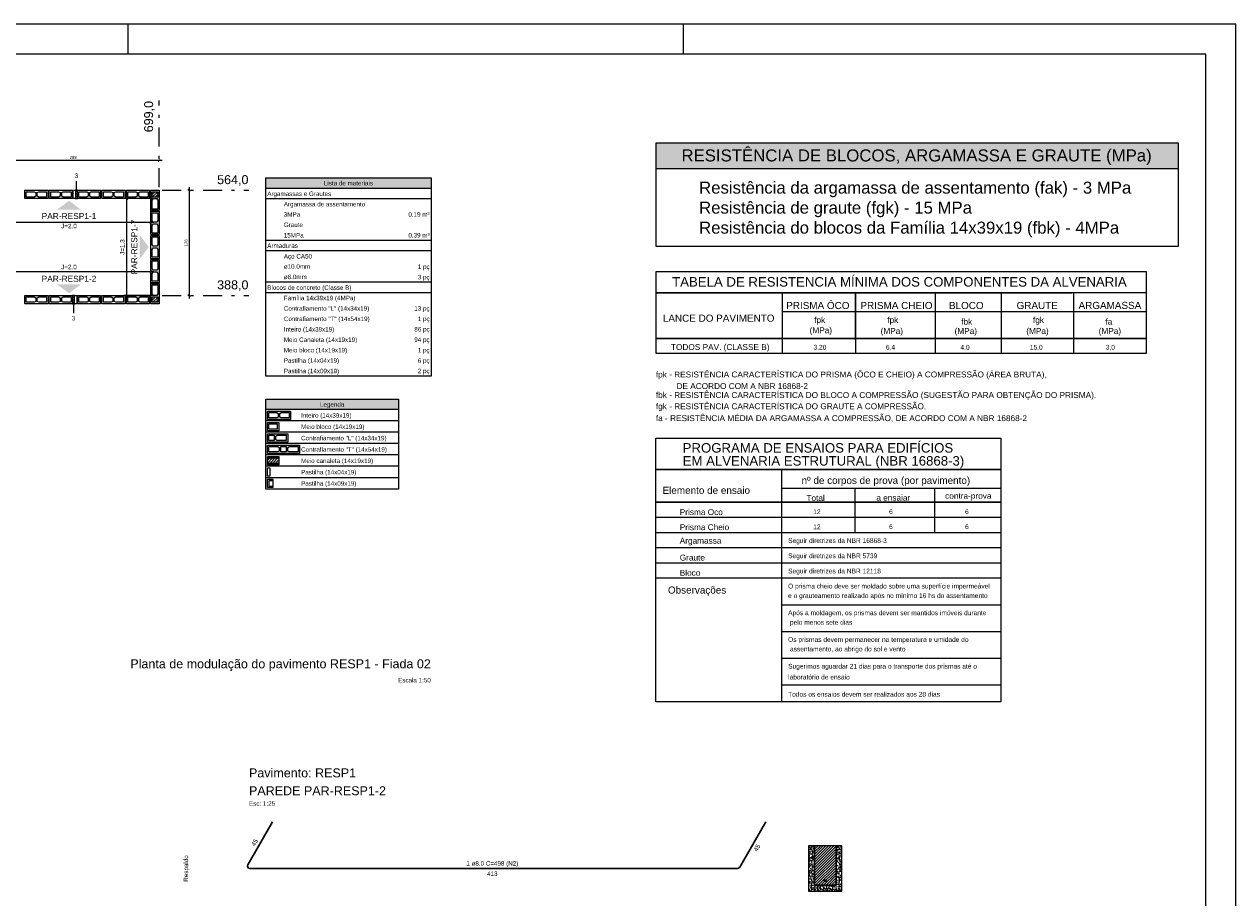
# Model space of a CAD drawing. Header units: millimetres. Extents: x 337 to 624, y -381 to -65.
# Tile 71 of 138: x 485 to 526, y -223 to -194. Entities that reach past the tile are written whole.
import ezdxf

# ---------------------------------------------------------------- set-up
doc = ezdxf.new("R2010")
doc.units = ezdxf.units.MM
doc.header["$MEASUREMENT"] = 0
doc.linetypes.add('DASHDOT2', pattern=[1.27, 0.635, -0.3175, 0, -0.3175])
for name, color, linetype, lineweight in [('Armadura', 7, 'Continuous', 30), ('Armaduras em corte', 14, 'Continuous', 0), ('Cotas', 7, 'Continuous', 5), ('Descrição da armadura', 7, 'Continuous', 5), ('DI-Hachuras Tabelas', 251, 'Continuous', 0), ('DI-Tabelas', 7, 'Continuous', 25), ('Nível 1', 142, 'Continuous', 0), ('PA-Ajustes', 8, 'Continuous', 5), ('PA-Eixos', 9, 'DASHDOT2', 13), ('PA-Graute', 8, 'Continuous', 0), ('PA-Títulos', 7, 'Continuous', 0), ('PE-Contrafiamento L', 1, 'Continuous', 13), ('PE-Contrafiamento T', 1, 'Continuous', 5), ('PE-Inteiro', 7, 'Continuous', 5), ('PE-Meio', 1, 'Continuous', 5), ('PE-Meio canaleta', 5, 'Continuous', 5), ('PE-Paredes', 1, 'Continuous', 5), ('PE-Pastilha', 3, 'Continuous', 5), ('PE-Textos paredes', 7, 'Continuous', 5), ('PRANCHA 01', 7, 'Continuous', 20), ('Texto da cota', 7, 'Continuous', 0), ('Textos', 7, 'Continuous', 5), ('Textos armaduras', 7, 'Continuous', 5)]:
    doc.layers.add(name, color=color, linetype=linetype, lineweight=lineweight)
doc.layers.add('PDF_Geometry', color=7, linetype='Continuous')
doc.layers.add('PDF_Text', color=7, linetype='Continuous')
doc.styles.add('Arial', font='arial.ttf')
doc.styles.add('PDF Arial', font='arial.ttf')
pattern_1 = [(45, (445.293265, -355.658), (-0.044194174, 0.044194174), [])]

msp = doc.modelspace()

# ---------------------------------------------------------------- hatches: boundary and pattern name
at = {"layer": 'Armaduras em corte', "linetype": 'Continuous'}
msp.add_hatch(color=14, dxfattribs=at).paths.add_polyline_path([(512.0364, -222.2023), (512.0363, -222.1995), (512.0359, -222.1968), (512.0353, -222.1941), (512.0345, -222.1914), (512.0334, -222.1888), (512.0321, -222.1863), (512.0306, -222.184), (512.0289, -222.1818), (512.027, -222.1797), (512.025, -222.1778), (512.0227, -222.1761), (512.0204, -222.1746), (512.0179, -222.1733), (512.0153, -222.1723), (512.0127, -222.1714), (512.0099, -222.1708), (512.0072, -222.1705), (512.0044, -222.1703), (512.0016, -222.1705), (511.9988, -222.1708), (511.9961, -222.1714), (511.9934, -222.1723), (511.9909, -222.1733), (511.9884, -222.1746), (511.986, -222.1761), (511.9838, -222.1778), (511.9818, -222.1797), (511.9799, -222.1818), (511.9782, -222.184), (511.9767, -222.1863), (511.9754, -222.1888), (511.9743, -222.1914), (511.9735, -222.1941), (511.9729, -222.1968), (511.9725, -222.1995), (511.9724, -222.2023), (511.9725, -222.2051), (511.9729, -222.2079), (511.9735, -222.2106), (511.9743, -222.2133), (511.9754, -222.2159), (511.9767, -222.2183), (511.9782, -222.2207), (511.9799, -222.2229), (511.9818, -222.225), (511.9838, -222.2268), (511.986, -222.2285), (511.9884, -222.23), (511.9909, -222.2313), (511.9934, -222.2324), (511.9961, -222.2332), (511.9988, -222.2338), (512.0016, -222.2342), (512.0044, -222.2343), (512.0072, -222.2342), (512.0099, -222.2338), (512.0127, -222.2332), (512.0153, -222.2324), (512.0179, -222.2313), (512.0204, -222.23), (512.0227, -222.2285), (512.025, -222.2268), (512.027, -222.225), (512.0289, -222.2229), (512.0306, -222.2207), (512.0321, -222.2183), (512.0334, -222.2159), (512.0345, -222.2133), (512.0353, -222.2106), (512.0359, -222.2079), (512.0363, -222.2051)])
at = {"layer": 'DI-Hachuras Tabelas', "linetype": 'Continuous'}
for points in [[(506.3424, -197.4997), (523.8247, -197.4997), (523.8247, -198.3676), (506.3424, -198.3676)], [(493.2656, -198.6794), (498.8029, -198.6794), (498.8029, -199.0284), (493.2656, -199.0284)], [(493.2693, -206.0829), (497.7105, -206.0829), (497.7105, -206.4319), (493.2693, -206.4319)]]:
    msp.add_hatch(color=253, dxfattribs=at).paths.add_polyline_path(points)
at = {"layer": 'PA-Ajustes', "linetype": 'Continuous'}
h = msp.add_hatch(dxfattribs=at)
h.set_pattern_fill('ANSI31', color=8, scale=0.5, style=0)
h.set_pattern_definition(pattern_1)
h.paths.add_polyline_path([(486.896, -199.0903), (486.896, -199.3703), (486.956, -199.3703), (486.956, -199.0903)])
h = msp.add_hatch(dxfattribs=at)
h.set_pattern_fill('ANSI31', color=8, scale=0.5, style=0)
h.set_pattern_definition(pattern_1)
h.paths.add_polyline_path([(486.856, -202.8903), (486.856, -202.6103), (486.796, -202.6103), (486.796, -202.8903)])
at = {"layer": 'PA-Graute', "linetype": 'Continuous'}
h = msp.add_hatch(dxfattribs=at)
h.set_pattern_fill('ANSI31', color=8, scale=0.5, style=0)
h.set_pattern_definition(pattern_1)
h.paths.add_polyline_path([(489.646, -199.1403), (489.646, -199.3203), (489.466, -199.3203), (489.466, -199.1403)])
h = msp.add_hatch(dxfattribs=at)
h.set_pattern_fill('ANSI31', color=8, scale=0.5, style=0)
h.set_pattern_definition(pattern_1)
h.paths.add_polyline_path([(489.466, -202.8403), (489.466, -202.6603), (489.646, -202.6603), (489.646, -202.8403)])
h = msp.add_hatch(dxfattribs=at)
h.set_pattern_fill('ANSI31', color=8, scale=0.5, style=0)
h.set_pattern_definition([(45, (439.75602, -355.658), (-0.044194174, 0.044194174), [])])
h.paths.add_polyline_path([(493.3193, -208.0519), (493.6993, -208.0519), (493.6993, -208.2319), (493.3193, -208.2319)])
h = msp.add_hatch(dxfattribs=at)
h.set_pattern_fill('ANSI31', color=8, scale=0.5, style=0)
h.set_pattern_definition([(45, (520.75898, -397.29949), (-0.044194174, 0.044194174), [])])
h.paths.add_polyline_path([(511.6444, -222.3543), (512.3644, -222.3543), (512.3644, -221.0343), (511.6444, -221.0343)])
at = {"layer": 'PE-Meio canaleta', "linetype": 'Continuous'}
h = msp.add_hatch(dxfattribs=at)
h.set_pattern_fill('AR-CONC', color=5, scale=0.02, style=0)
h.set_pattern_definition([(50, (520.75898, -397.29949), (0.14345204, -0.01255043), [0.015, -0.165]), (355, (520.75898, -397.29949), (-0.02775027, 0.15043843), [0.012, -0.132]), (100.4514, (520.77094, -397.30054), (0.11570188, 0.13788791), [0.01274804, -0.14022842]), (46.1842, (520.75898, -397.25949), (0.21344821, -0.0331038), [0.0225, -0.2475]), (96.6356, (520.77677, -397.26225), (0.18693254, 0.19482357), [0.01912206, -0.2103426]), (351.1842, (520.75898, -397.2595), (0.1869324, 0.19482372), [0.018, -0.198]), (21, (520.77898, -397.26949), (0.11938141, -0.08052378), [0.015, -0.165]), (326, (520.77898, -397.26949), (0.04866307, 0.14503001), [0.012, -0.132]), (71.4514, (520.78893, -397.2762), (0.16804453, 0.0645061), [0.01274804, -0.14022842]), (37.5, (520.75898, -397.29949), (0.002431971, 0.066578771), [0, -0.1304, 0, -0.134, 0, -0.1325]), (7.5, (520.75898, -397.29949), (0.052613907, 0.078882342), [0, -0.0764, 0, -0.1274, 0, -0.0505]), (327.5, (520.71438, -397.29949), (0.106764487, -0.004510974), [0, -0.05, 0, -0.156, 0, -0.207]), (317.5, (520.69438, -397.29949), (0.116637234, 0.020020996), [0, -0.065, 0, -0.1036, 0, -0.147])])
h.paths.add_polyline_path([(511.4444, -222.5543), (512.5644, -222.5543), (512.5644, -221.0343), (512.3644, -221.0343), (512.3644, -222.3543), (511.6444, -222.3543), (511.6444, -221.0343), (511.4444, -221.0343)])
at = {"layer": 'PE-Textos paredes', "linetype": 'Continuous'}
for points in [[(486.676, -199.4403), (486.276, -199.7403), (487.076, -199.7403)], [(489.346, -200.9903), (489.046, -201.3903), (489.046, -200.5903)], [(486.676, -202.5403), (486.276, -202.2403), (487.076, -202.2403)]]:
    msp.add_hatch(color=7, dxfattribs=at).paths.add_polyline_path(points)

# ---------------------------------------------------------------- linework, layer by layer
at = {"layer": 'Armadura'}
for p, q in [((493.494, -220.2355), (492.6633, -221.6743)), ((509.1375, -221.7543), (510.0144, -220.2355)), ((492.7325, -221.7943), (509.0682, -221.7943))]:
    msp.add_line(p, q, dxfattribs=at)
for centre, start, end in [((492.7325, -221.7143), 150, 270), ((509.0682, -221.7143), 270, 330)]:
    msp.add_arc(centre, 0.08, start, end, dxfattribs=at)
at = {"layer": 'Armaduras em corte'}
msp.add_circle((512.0044, -222.2023), 0.032, dxfattribs=at)
at = {"layer": 'Cotas'}
for p, q in [((489.796, -198.0903), (483.836, -198.0903)), ((489.7314, -198.0549), (489.6607, -198.1256)), ((490.6607, -199.0549), (490.7314, -199.1256)), ((490.696, -198.9903), (490.696, -202.7103)), ((489.456, -199.3703), (488.516, -199.3703)), ((488.6514, -199.4056), (488.5807, -199.3349)), ((488.616, -202.7103), (488.616, -199.2703)), ((489.416, -199.3303), (489.416, -200.2703)), ((489.516, -200.1703), (483.836, -200.1703)), ((489.4514, -200.1349), (489.3807, -200.2056)), ((483.836, -201.8103), (489.516, -201.8103)), ((489.3807, -201.8456), (489.4514, -201.7749)), ((489.416, -202.6503), (489.416, -201.7103)), ((489.456, -202.6103), (488.516, -202.6103)), ((488.6514, -202.6456), (488.5807, -202.5749)), ((490.6607, -202.5749), (490.7314, -202.6456))]:
    msp.add_line(p, q, dxfattribs=at)
for points in [[(486.926, -199.0803), (486.926, -198.7803)], [(486.826, -202.9003), (486.826, -203.2003)]]:
    msp.add_lwpolyline(points, dxfattribs=at)
at = {"layer": 'DI-Hachuras Tabelas'}
for points in [[(506.3424, -197.4997), (523.8247, -197.4997), (523.8247, -198.3676), (506.3424, -198.3676), (506.3424, -197.4997)], [(493.2656, -198.6794), (498.8029, -198.6794), (498.8029, -199.0284), (493.2656, -199.0284), (493.2656, -198.6794)], [(493.2693, -206.0829), (497.7105, -206.0829), (497.7105, -206.4319), (493.2693, -206.4319), (493.2693, -206.0829)]]:
    msp.add_lwpolyline(points, dxfattribs=at)
at = {"layer": 'DI-Tabelas'}
for p, q in [((506.3424, -198.3676), (506.3424, -197.4997)), ((506.3424, -197.4997), (523.8247, -197.4997)), ((506.3424, -198.3676), (506.3424, -197.4997)), ((523.8247, -197.4997), (523.8247, -198.3676)), ((523.8247, -197.4997), (523.8247, -198.3676)), ((523.8247, -198.3676), (506.3424, -198.3676)), ((506.3424, -199.2355), (506.3424, -198.3676)), ((523.8247, -198.3676), (523.8247, -200.9713)), ((493.2656, -199.0284), (493.2656, -198.6794)), ((493.2656, -198.6794), (498.8029, -198.6794)), ((498.8029, -198.6794), (498.8029, -199.0284)), ((498.8029, -199.0284), (493.2656, -199.0284)), ((493.2656, -199.3774), (493.2656, -199.0284)), ((498.8029, -199.0284), (498.8029, -199.3774)), ((498.8029, -199.3774), (493.2656, -199.3774)), ((493.2656, -199.7264), (493.2656, -199.3774)), ((498.8029, -199.3774), (498.8029, -199.7264)), ((506.3424, -200.1034), (506.3424, -199.2355)), ((493.2656, -200.0754), (493.2656, -199.7264)), ((498.8029, -199.7264), (498.8029, -200.0754)), ((493.2656, -200.4244), (493.2656, -200.0754)), ((493.2656, -200.7734), (493.2656, -200.4244)), ((498.8029, -200.0754), (498.8029, -200.4244)), ((498.8029, -200.4244), (498.8029, -200.7734)), ((506.3424, -200.9713), (506.3424, -200.1034)), ((506.3424, -200.9713), (506.3424, -200.1034)), ((493.8206, -200.7734), (493.2656, -200.7734)), ((493.2656, -201.1224), (493.2656, -200.7734)), ((497.1326, -200.7734), (493.8206, -200.7734)), ((498.8029, -200.7734), (497.1326, -200.7734)), ((498.8029, -200.7734), (498.8029, -201.1224)), ((498.8029, -201.1224), (493.2656, -201.1224)), ((493.2656, -201.4714), (493.2656, -201.1224)), ((498.8029, -201.1224), (498.8029, -201.4714)), ((507.7534, -200.9713), (506.3424, -200.9713)), ((519.4498, -200.9713), (507.7534, -200.9713)), ((523.8247, -200.9713), (519.4498, -200.9713)), ((493.2656, -201.8204), (493.2656, -201.4714)), ((498.8029, -201.4714), (498.8029, -201.8204)), ((493.2656, -202.1694), (493.2656, -201.8204)), ((498.8029, -201.8204), (498.8029, -202.1694)), ((493.8206, -202.1694), (493.2656, -202.1694)), ((493.2656, -202.5184), (493.2656, -202.1694)), ((497.1326, -202.1694), (493.8206, -202.1694)), ((498.8029, -202.1694), (497.1326, -202.1694)), ((498.8029, -202.1694), (498.8029, -202.5184)), ((498.8029, -202.5184), (493.2656, -202.5184)), ((493.2656, -202.8674), (493.2656, -202.5184)), ((493.2656, -203.2164), (493.2656, -202.8674)), ((498.8029, -202.5184), (498.8029, -202.8674)), ((498.8029, -202.8674), (498.8029, -203.2164)), ((493.2656, -203.5654), (493.2656, -203.2164)), ((498.8029, -203.2164), (498.8029, -203.5654)), ((493.2656, -203.9144), (493.2656, -203.5654)), ((498.8029, -203.5654), (498.8029, -203.9144)), ((493.2656, -204.2634), (493.2656, -203.9144)), ((498.8029, -203.9144), (498.8029, -204.2634)), ((493.2656, -204.6124), (493.2656, -204.2634)), ((498.8029, -204.2634), (498.8029, -204.6124)), ((493.2656, -204.9614), (493.2656, -204.6124)), ((498.8029, -204.6124), (498.8029, -204.9614)), ((493.2656, -205.3104), (493.2656, -204.9614)), ((493.8206, -205.3104), (493.2656, -205.3104)), ((497.1326, -205.3104), (493.8206, -205.3104)), ((498.8029, -205.3104), (497.1326, -205.3104)), ((498.8029, -204.9614), (498.8029, -205.3104)), ((493.2693, -206.4319), (493.2693, -206.0829)), ((493.2693, -206.0829), (497.7105, -206.0829)), ((497.7105, -206.0829), (497.7105, -206.4319)), ((497.7105, -206.4319), (493.2693, -206.4319)), ((493.2693, -206.8119), (493.2693, -206.4319)), ((497.7105, -206.4319), (497.7105, -206.8119)), ((494.3993, -206.8119), (493.2693, -206.8119)), ((493.2693, -207.1919), (493.2693, -206.8119)), ((497.7105, -206.8119), (494.3993, -206.8119)), ((497.7105, -206.8119), (497.7105, -207.1919)), ((494.3993, -207.1919), (493.2693, -207.1919)), ((493.2693, -207.5719), (493.2693, -207.1919)), ((497.7105, -207.1919), (494.3993, -207.1919)), ((497.7105, -207.1919), (497.7105, -207.5719)), ((494.3993, -207.5719), (493.2693, -207.5719)), ((493.2693, -207.9519), (493.2693, -207.5719)), ((497.7105, -207.5719), (494.3993, -207.5719)), ((497.7105, -207.5719), (497.7105, -207.9519)), ((494.3993, -207.9519), (493.2693, -207.9519)), ((493.2693, -208.3319), (493.2693, -207.9519)), ((497.7105, -207.9519), (494.3993, -207.9519)), ((497.7105, -207.9519), (497.7105, -208.3319)), ((494.3993, -208.3319), (493.2693, -208.3319)), ((493.2693, -208.7119), (493.2693, -208.3319)), ((497.7105, -208.3319), (494.3993, -208.3319)), ((497.7105, -208.3319), (497.7105, -208.7119)), ((494.3993, -208.7119), (493.2693, -208.7119)), ((493.2693, -209.0919), (493.2693, -208.7119)), ((497.7105, -208.7119), (494.3993, -208.7119)), ((497.7105, -208.7119), (497.7105, -209.0919)), ((494.3993, -209.0919), (493.2693, -209.0919)), ((497.7105, -209.0919), (494.3993, -209.0919))]:
    msp.add_line(p, q, dxfattribs=at)
at = {"layer": 'PA-Ajustes', "linetype": 'Continuous'}
for points in [[(486.896, -199.0903), (486.896, -199.3703), (486.956, -199.3703), (486.956, -199.0903), (486.896, -199.0903)], [(486.856, -202.8903), (486.856, -202.6103), (486.796, -202.6103), (486.796, -202.8903), (486.856, -202.8903)]]:
    msp.add_lwpolyline(points, dxfattribs=at)
at = {"layer": 'PA-Eixos'}
for p, q in [((489.696, -198.9903), (489.696, -196.0903)), ((489.796, -199.0903), (492.696, -199.0903)), ((489.796, -202.6103), (492.696, -202.6103))]:
    msp.add_line(p, q, dxfattribs=at)
at = {"layer": 'PDF_Geometry', "color": 7, "lineweight": 20}
for points in [[(522.7476, -204.5593), (506.3408, -204.5593), (506.3408, -201.8076), (522.7476, -201.8076)], [(522.7476, -204.0503), (506.3408, -204.0503)], [(517.8859, -216.2208), (506.3307, -216.2208), (506.3307, -207.3875), (517.8859, -207.3875)]]:
    msp.add_lwpolyline(points, close=True, dxfattribs=at)
for points in [[(522.7476, -202.5201), (506.3408, -202.5201), (520.2598, -202.5201)], [(506.3408, -202.5201), (513.5933, -202.5201)], [(510.563, -202.5201), (510.563, -204.5593)], [(513.0174, -204.0938), (513.0174, -202.5201), (513.0174, -204.5593)], [(515.6893, -202.5201), (515.6893, -204.5593)], [(517.8992, -202.5201), (517.8992, -204.5593)], [(520.3234, -202.5201), (520.3234, -204.5593)], [(510.563, -203.1463), (522.7476, -203.1463)], [(520.2598, -204.0503), (506.3408, -204.0503), (520.2598, -204.0503)], [(513.5933, -204.0503), (506.3408, -204.0503), (522.7476, -204.0503)], [(517.8859, -208.4393), (506.3307, -208.4393), (517.8859, -208.4393)], [(506.3307, -208.4393), (513.5799, -208.4393)], [(510.5496, -216.2208), (510.5496, -208.4393)], [(510.5496, -209.0654), (517.8859, -209.0654)], [(513.0073, -210.5421), (513.0073, -209.0654)], [(515.6793, -210.5421), (515.6793, -209.0654)], [(517.8859, -209.5275), (506.3307, -209.5275), (517.8859, -209.5275)], [(506.3307, -210.0365), (517.8859, -210.0365)], [(506.3307, -210.5421), (517.8859, -210.5421)], [(506.3307, -211.051), (517.8859, -211.051)], [(506.3307, -211.56), (517.8859, -211.56)], [(506.3307, -212.0689), (517.8859, -212.0689)], [(510.5496, -212.9629), (517.8859, -212.9629)], [(510.5496, -213.8569), (517.8859, -213.8569)], [(510.5496, -214.7509), (517.8859, -214.7509)], [(510.5496, -215.6449), (517.8859, -215.6449)]]:
    msp.add_lwpolyline(points, dxfattribs=at)
at = {"layer": 'PE-Contrafiamento L', "linetype": 'Continuous'}
for p, q in [((493.3193, -207.2419), (493.9993, -207.2419)), ((493.3193, -207.5219), (493.3193, -207.2419)), ((493.9993, -207.2419), (493.9993, -207.5219)), ((493.9993, -207.5219), (493.3193, -207.5219))]:
    msp.add_line(p, q, dxfattribs=at)
at = {"layer": 'PE-Contrafiamento L', "linetype": 'Continuous', "lineweight": 5}
for p, q in [((493.3693, -207.2919), (493.5493, -207.2919)), ((493.3693, -207.4719), (493.3693, -207.2919)), ((493.5493, -207.2919), (493.5493, -207.4719)), ((493.5993, -207.3199), (493.6513, -207.2919)), ((493.5993, -207.4439), (493.5993, -207.3199)), ((493.6513, -207.2919), (493.9493, -207.2919)), ((493.9493, -207.2919), (493.9493, -207.4719)), ((493.5493, -207.4719), (493.3693, -207.4719)), ((493.6513, -207.4719), (493.5993, -207.4439)), ((493.9493, -207.4719), (493.6513, -207.4719))]:
    msp.add_line(p, q, dxfattribs=at)
at = {"layer": 'PE-Contrafiamento L', "linetype": 'Continuous'}
for points in [[(489.696, -199.0903), (489.696, -199.7703), (489.416, -199.7703), (489.416, -199.0903), (489.696, -199.0903)], [(489.416, -202.8903), (489.416, -202.2103), (489.696, -202.2103), (489.696, -202.8903), (489.416, -202.8903)]]:
    msp.add_lwpolyline(points, dxfattribs=at)
at = {"layer": 'PE-Contrafiamento L', "linetype": 'Continuous', "lineweight": 5}
for points in [[(489.646, -199.1403), (489.646, -199.3203), (489.466, -199.3203), (489.466, -199.1403), (489.646, -199.1403)], [(489.618, -199.3703), (489.646, -199.4223), (489.646, -199.7203), (489.466, -199.7203), (489.466, -199.4223), (489.494, -199.3703), (489.618, -199.3703)], [(489.494, -202.6103), (489.466, -202.5583), (489.466, -202.2603), (489.646, -202.2603), (489.646, -202.5583), (489.618, -202.6103), (489.494, -202.6103)], [(489.466, -202.8403), (489.466, -202.6603), (489.646, -202.6603), (489.646, -202.8403), (489.466, -202.8403)]]:
    msp.add_lwpolyline(points, dxfattribs=at)
at = {"layer": 'PE-Contrafiamento T', "linetype": 'Continuous'}
for p, q in [((493.3193, -207.6219), (494.3993, -207.6219)), ((493.3193, -207.9019), (493.3193, -207.6219)), ((494.3993, -207.6219), (494.3993, -207.9019)), ((494.3993, -207.9019), (493.3193, -207.9019))]:
    msp.add_line(p, q, dxfattribs=at)
at = {"layer": 'PE-Contrafiamento T', "linetype": 'Continuous', "lineweight": 5}
for p, q in [((493.3693, -207.6719), (493.6673, -207.6719)), ((493.3693, -207.8519), (493.3693, -207.6719)), ((493.6673, -207.6719), (493.7193, -207.6999)), ((493.7193, -207.6999), (493.7193, -207.8239)), ((493.7693, -207.6719), (493.9493, -207.6719)), ((493.7693, -207.8519), (493.7693, -207.6719)), ((493.9493, -207.6719), (493.9493, -207.8519)), ((493.9993, -207.6999), (494.0513, -207.6719)), ((493.9993, -207.8239), (493.9993, -207.6999)), ((494.0513, -207.6719), (494.3493, -207.6719)), ((494.3493, -207.6719), (494.3493, -207.8519)), ((493.6673, -207.8519), (493.3693, -207.8519)), ((493.7193, -207.8239), (493.6673, -207.8519)), ((493.9493, -207.8519), (493.7693, -207.8519)), ((494.0513, -207.8519), (493.9993, -207.8239)), ((494.3493, -207.8519), (494.0513, -207.8519))]:
    msp.add_line(p, q, dxfattribs=at)
at = {"layer": 'PE-Inteiro', "linetype": 'Continuous'}
for p, q in [((493.3193, -206.4819), (494.0993, -206.4819)), ((493.3193, -206.7619), (493.3193, -206.4819)), ((494.0993, -206.4819), (494.0993, -206.7619)), ((494.0993, -206.7619), (493.3193, -206.7619))]:
    msp.add_line(p, q, dxfattribs=at)
at = {"layer": 'PE-Inteiro', "linetype": 'Continuous', "lineweight": 5}
for p, q in [((493.3693, -206.5319), (493.6323, -206.5319)), ((493.3693, -206.7119), (493.3693, -206.5319)), ((493.6323, -206.5319), (493.6843, -206.5599)), ((493.7343, -206.5599), (493.7863, -206.5319)), ((493.7863, -206.5319), (494.0493, -206.5319)), ((494.0493, -206.5319), (494.0493, -206.7119)), ((493.6323, -206.7119), (493.3693, -206.7119)), ((493.6843, -206.6839), (493.6323, -206.7119)), ((493.6843, -206.5599), (493.6843, -206.6839)), ((493.7343, -206.6839), (493.7343, -206.5599)), ((493.7863, -206.7119), (493.7343, -206.6839)), ((494.0493, -206.7119), (493.7863, -206.7119))]:
    msp.add_line(p, q, dxfattribs=at)
at = {"layer": 'PE-Inteiro', "linetype": 'Continuous'}
for points in [[(485.196, -199.0903), (485.976, -199.0903), (485.976, -199.3703), (485.196, -199.3703), (485.196, -199.0903)], [(486.016, -199.0903), (486.796, -199.0903), (486.796, -199.3703), (486.016, -199.3703), (486.016, -199.0903)], [(486.956, -199.0903), (487.736, -199.0903), (487.736, -199.3703), (486.956, -199.3703), (486.956, -199.0903)], [(487.776, -199.0903), (488.556, -199.0903), (488.556, -199.3703), (487.776, -199.3703), (487.776, -199.0903)], [(488.596, -199.0903), (489.376, -199.0903), (489.376, -199.3703), (488.596, -199.3703), (488.596, -199.0903)], [(489.696, -199.7953), (489.696, -200.5753), (489.416, -200.5753), (489.416, -199.7953), (489.696, -199.7953)], [(489.696, -200.6003), (489.696, -201.3803), (489.416, -201.3803), (489.416, -200.6003), (489.696, -200.6003)], [(489.696, -201.4053), (489.696, -202.1853), (489.416, -202.1853), (489.416, -201.4053), (489.696, -201.4053)], [(485.976, -202.8903), (485.196, -202.8903), (485.196, -202.6103), (485.976, -202.6103), (485.976, -202.8903)], [(486.796, -202.8903), (486.016, -202.8903), (486.016, -202.6103), (486.796, -202.6103), (486.796, -202.8903)], [(487.736, -202.8903), (486.956, -202.8903), (486.956, -202.6103), (487.736, -202.6103), (487.736, -202.8903)], [(488.556, -202.8903), (487.776, -202.8903), (487.776, -202.6103), (488.556, -202.6103), (488.556, -202.8903)], [(489.376, -202.8903), (488.596, -202.8903), (488.596, -202.6103), (489.376, -202.6103), (489.376, -202.8903)]]:
    msp.add_lwpolyline(points, dxfattribs=at)
at = {"layer": 'PE-Inteiro', "linetype": 'Continuous', "lineweight": 5}
for points in [[(485.246, -199.1403), (485.509, -199.1403), (485.561, -199.1683), (485.561, -199.2923), (485.509, -199.3203), (485.246, -199.3203), (485.246, -199.1403)], [(485.926, -199.3203), (485.663, -199.3203), (485.611, -199.2923), (485.611, -199.1683), (485.663, -199.1403), (485.926, -199.1403), (485.926, -199.3203)], [(486.066, -199.1403), (486.329, -199.1403), (486.381, -199.1683), (486.381, -199.2923), (486.329, -199.3203), (486.066, -199.3203), (486.066, -199.1403)], [(486.746, -199.3203), (486.483, -199.3203), (486.431, -199.2923), (486.431, -199.1683), (486.483, -199.1403), (486.746, -199.1403), (486.746, -199.3203)], [(487.006, -199.1403), (487.269, -199.1403), (487.321, -199.1683), (487.321, -199.2923), (487.269, -199.3203), (487.006, -199.3203), (487.006, -199.1403)], [(487.686, -199.3203), (487.423, -199.3203), (487.371, -199.2923), (487.371, -199.1683), (487.423, -199.1403), (487.686, -199.1403), (487.686, -199.3203)], [(487.826, -199.1403), (488.089, -199.1403), (488.141, -199.1683), (488.141, -199.2923), (488.089, -199.3203), (487.826, -199.3203), (487.826, -199.1403)], [(488.506, -199.3203), (488.243, -199.3203), (488.191, -199.2923), (488.191, -199.1683), (488.243, -199.1403), (488.506, -199.1403), (488.506, -199.3203)], [(488.646, -199.1403), (488.909, -199.1403), (488.961, -199.1683), (488.961, -199.2923), (488.909, -199.3203), (488.646, -199.3203), (488.646, -199.1403)], [(489.326, -199.3203), (489.063, -199.3203), (489.011, -199.2923), (489.011, -199.1683), (489.063, -199.1403), (489.326, -199.1403), (489.326, -199.3203)], [(489.646, -199.8453), (489.646, -200.1083), (489.618, -200.1603), (489.494, -200.1603), (489.466, -200.1083), (489.466, -199.8453), (489.646, -199.8453)], [(489.466, -200.5253), (489.466, -200.2623), (489.494, -200.2103), (489.618, -200.2103), (489.646, -200.2623), (489.646, -200.5253), (489.466, -200.5253)], [(489.646, -200.6503), (489.646, -200.9133), (489.618, -200.9653), (489.494, -200.9653), (489.466, -200.9133), (489.466, -200.6503), (489.646, -200.6503)], [(489.466, -201.3303), (489.466, -201.0673), (489.494, -201.0153), (489.618, -201.0153), (489.646, -201.0673), (489.646, -201.3303), (489.466, -201.3303)], [(489.646, -201.4553), (489.646, -201.7183), (489.618, -201.7703), (489.494, -201.7703), (489.466, -201.7183), (489.466, -201.4553), (489.646, -201.4553)], [(489.466, -202.1353), (489.466, -201.8723), (489.494, -201.8203), (489.618, -201.8203), (489.646, -201.8723), (489.646, -202.1353), (489.466, -202.1353)], [(485.246, -202.6603), (485.509, -202.6603), (485.561, -202.6883), (485.561, -202.8123), (485.509, -202.8403), (485.246, -202.8403), (485.246, -202.6603)], [(485.926, -202.8403), (485.663, -202.8403), (485.611, -202.8123), (485.611, -202.6883), (485.663, -202.6603), (485.926, -202.6603), (485.926, -202.8403)], [(486.066, -202.6603), (486.329, -202.6603), (486.381, -202.6883), (486.381, -202.8123), (486.329, -202.8403), (486.066, -202.8403), (486.066, -202.6603)], [(486.746, -202.8403), (486.483, -202.8403), (486.431, -202.8123), (486.431, -202.6883), (486.483, -202.6603), (486.746, -202.6603), (486.746, -202.8403)], [(487.006, -202.6603), (487.269, -202.6603), (487.321, -202.6883), (487.321, -202.8123), (487.269, -202.8403), (487.006, -202.8403), (487.006, -202.6603)], [(487.686, -202.8403), (487.423, -202.8403), (487.371, -202.8123), (487.371, -202.6883), (487.423, -202.6603), (487.686, -202.6603), (487.686, -202.8403)], [(487.826, -202.6603), (488.089, -202.6603), (488.141, -202.6883), (488.141, -202.8123), (488.089, -202.8403), (487.826, -202.8403), (487.826, -202.6603)], [(488.506, -202.8403), (488.243, -202.8403), (488.191, -202.8123), (488.191, -202.6883), (488.243, -202.6603), (488.506, -202.6603), (488.506, -202.8403)], [(488.646, -202.6603), (488.909, -202.6603), (488.961, -202.6883), (488.961, -202.8123), (488.909, -202.8403), (488.646, -202.8403), (488.646, -202.6603)], [(489.326, -202.8403), (489.063, -202.8403), (489.011, -202.8123), (489.011, -202.6883), (489.063, -202.6603), (489.326, -202.6603), (489.326, -202.8403)]]:
    msp.add_lwpolyline(points, dxfattribs=at)
at = {"layer": 'PE-Meio', "linetype": 'Continuous'}
for p, q in [((493.3193, -206.8619), (493.6993, -206.8619)), ((493.3193, -207.1419), (493.3193, -206.8619)), ((493.6993, -206.8619), (493.6993, -207.1419)), ((493.6993, -207.1419), (493.3193, -207.1419))]:
    msp.add_line(p, q, dxfattribs=at)
at = {"layer": 'PE-Meio', "linetype": 'Continuous', "lineweight": 5}
for p, q in [((493.3693, -206.9119), (493.6493, -206.9119)), ((493.3693, -207.0919), (493.3693, -206.9119)), ((493.6493, -206.9119), (493.6493, -207.0919)), ((493.6493, -207.0919), (493.3693, -207.0919))]:
    msp.add_line(p, q, dxfattribs=at)
at = {"layer": 'PE-Meio canaleta', "linetype": 'Continuous'}
for p, q in [((493.3193, -208.0019), (493.6993, -208.0019)), ((493.3193, -208.2819), (493.3193, -208.0019)), ((493.6993, -208.0019), (493.6993, -208.2819)), ((493.6993, -208.2819), (493.3193, -208.2819)), ((511.6444, -221.0343), (511.4444, -221.0343)), ((511.4444, -221.0343), (511.4444, -222.5543)), ((511.6444, -222.3543), (511.6444, -221.0343)), ((512.5644, -221.0343), (512.3644, -221.0343)), ((512.3644, -221.0343), (512.3644, -222.3543)), ((512.5644, -222.5543), (512.5644, -221.0343)), ((512.3644, -222.3543), (511.6444, -222.3543)), ((511.4444, -222.5543), (512.5644, -222.5543))]:
    msp.add_line(p, q, dxfattribs=at)
at = {"layer": 'PE-Meio canaleta', "linetype": 'Continuous', "lineweight": 5}
for p, q in [((493.3193, -208.0519), (493.6993, -208.0519)), ((493.3193, -208.2319), (493.3193, -208.0519)), ((493.6993, -208.0519), (493.6993, -208.2319)), ((493.6993, -208.2319), (493.3193, -208.2319)), ((512.3644, -221.0343), (511.6444, -221.0343)), ((511.6444, -221.0343), (511.6444, -222.3543)), ((512.3644, -222.3543), (512.3644, -221.0343)), ((511.6444, -222.3543), (512.3644, -222.3543))]:
    msp.add_line(p, q, dxfattribs=at)
at = {"layer": 'PE-Meio canaleta'}
msp.add_lwpolyline([(511.4444, -222.5543), (512.5644, -222.5543), (512.5644, -221.0343), (512.3644, -221.0343), (512.3644, -222.3543), (511.6444, -222.3543), (511.6444, -221.0343), (511.4444, -221.0343)], close=True, dxfattribs=at)
at = {"layer": 'PE-Pastilha', "linetype": 'Continuous'}
for p, q in [((493.3193, -208.3819), (493.3993, -208.3819)), ((493.3193, -208.6619), (493.3193, -208.3819)), ((493.3993, -208.3819), (493.3993, -208.6619)), ((493.3993, -208.6619), (493.3193, -208.6619)), ((493.3193, -208.7619), (493.4993, -208.7619)), ((493.3193, -209.0419), (493.3193, -208.7619)), ((493.4993, -208.7619), (493.4993, -209.0419)), ((493.4993, -209.0419), (493.3193, -209.0419))]:
    msp.add_line(p, q, dxfattribs=at)
at = {"layer": 'PE-Pastilha', "linetype": 'Continuous', "lineweight": 5}
for p, q in [((493.4993, -208.8119), (493.3693, -208.8119)), ((493.3693, -208.8119), (493.3693, -208.9919)), ((493.3693, -208.9919), (493.4993, -208.9919))]:
    msp.add_line(p, q, dxfattribs=at)
at = {"layer": 'PE-Pastilha', "linetype": 'Continuous'}
for points in [[(486.816, -199.0903), (486.896, -199.0903), (486.896, -199.3703), (486.816, -199.3703), (486.816, -199.0903)], [(486.936, -202.8903), (486.856, -202.8903), (486.856, -202.6103), (486.936, -202.6103), (486.936, -202.8903)]]:
    msp.add_lwpolyline(points, dxfattribs=at)
at = {"layer": 'PRANCHA 01'}
for points in [[(441.653, -252.9324), (525.753, -252.9324), (525.753, -193.5324), (441.653, -193.5324), (441.653, -252.9324)], [(488.653, -194.5324), (488.653, -193.5324)], [(507.253, -194.5324), (507.253, -193.5324)]]:
    msp.add_lwpolyline(points, dxfattribs=at)
msp.add_lwpolyline([(444.153, -251.9324), (524.753, -251.9324), (524.753, -194.5324), (444.153, -194.5324)], close=True, dxfattribs=at)

# ---------------------------------------------------------------- texts
at = {"layer": 'Descrição da armadura', "insert": (500.8542, -221.7443), "char_height": 0.15, "width": 3.481784, "attachment_point": 8, "line_spacing_factor": 0.9, "style": 'Arial'}
msp.add_mtext('1 ø8.0 C=498 (N2)', dxfattribs=at)
at = {"layer": 'DI-Tabelas', "line_spacing_factor": 0.6, "style": 'Arial'}
for s, insert, char_height, width, attachment_point in [('RESISTÊNCIA DE BLOCOS, ARGAMASSA E GRAUTE (MPa)', (515.0628, -198.2457), 0.401801, 16.728339, 8), ('Lista de materiais', (496.0342, -198.9289), 0.15, 3.283765, 8), ('Argamassas e Grautes', (493.3156, -199.3274), 0.15, 4.285747, 7), ('Argamassa de assentamento', (493.8706, -199.6764), 0.15, 5.450762, 7), ('3MPa', (493.8706, -199.9759), 0.15, 1.094817, 7), ('0.19 m³', (498.7529, -199.9759), 0.15, 1.420427, 9), ('Graute', (493.8706, -200.3249), 0.15, 1.280945, 7), ('0.39 m³', (498.7529, -200.6739), 0.15, 1.420427, 9), ('Armaduras', (493.3156, -201.0229), 0.15, 2.049466, 7), ('15MPa', (493.8706, -200.6739), 0.15, 1.32782, 7), ('Aço CA50', (493.8706, -201.4214), 0.15, 1.887119, 7), ('ø10.0mm', (493.8706, -201.7209), 0.15, 1.769817, 7), ('1 pç', (498.7529, -201.7704), 0.15, 0.792073, 9), ('ø8.0mm', (493.8706, -202.0699), 0.15, 1.536814, 7), ('3 pç', (498.7529, -202.1194), 0.15, 0.792073, 9), ('Blocos de concreto (Classe B)', (493.3156, -202.4684), 0.15, 5.636662, 7), ('Família 14x39x19 (4MPa)', (493.8706, -202.8174), 0.15, 4.797713, 7), ('Contrafiamento "L" (14x34x19)', (493.8706, -203.1664), 0.15, 5.724466, 7), ('13 pç', (498.7529, -203.1664), 0.15, 1.025076, 9), ('Contrafiamento "T" (14x54x19)', (493.8706, -203.5154), 0.15, 5.747561, 7), ('Inteiro (14x39x19)', (493.8706, -203.8644), 0.15, 3.377058, 7), ('86 pç', (498.7529, -203.8644), 0.15, 1.025076, 9), ('1 pç', (498.7529, -203.5154), 0.15, 0.792073, 9), ('Meio Canaleta (14x19x19)', (493.8706, -204.2134), 0.15, 4.914558, 7), ('94 pç', (498.7529, -204.2134), 0.15, 1.025076, 9), ('Meio bloco (14x19x19)', (493.8706, -204.5624), 0.15, 4.239101, 7), ('1 pç', (498.7529, -204.5624), 0.15, 0.792073, 9), ('Pastilha (14x04x19)', (493.8706, -204.9114), 0.15, 3.703582, 7), ('6 pç', (498.7529, -204.9114), 0.15, 0.792073, 9), ('Pastilha (14x09x19)', (493.8706, -205.2604), 0.15, 3.703582, 7), ('2 pç', (498.7529, -205.2604), 0.15, 0.792073, 9), ('Inteiro (14x39x19)', (494.4493, -206.7464), 0.15, 3.377058, 7), ('Legenda', (495.4899, -206.3819), 0.15, 1.631021, 8), ('Meio bloco (14x19x19)', (494.4493, -207.1264), 0.15, 4.239101, 7), ('Contrafiamento "L" (14x34x19)', (494.4493, -207.5064), 0.15, 5.724466, 7), ('Contrafiamento "T" (14x54x19)', (494.4493, -207.8864), 0.15, 5.747561, 7), ('Meio canaleta (14x19x19)', (494.4493, -208.2664), 0.15, 4.821494, 7), ('Pastilha (14x04x19)', (494.4493, -208.6464), 0.15, 3.703582, 7), ('Pastilha (14x09x19)', (494.4493, -209.0264), 0.15, 3.703582, 7)]:
    msp.add_mtext(s, dxfattribs=dict(at, insert=insert, char_height=char_height, width=width, attachment_point=attachment_point))
at = {"layer": 'DI-Tabelas', "insert": (507.7781, -200.6634), "char_height": 0.401801, "width": 14.600816, "attachment_point": 7, "style": 'Arial'}
msp.add_mtext('Resistência da argamassa de assentamento (fak) - 3 MPa\\PResistência de graute (fgk) - 15 MPa\\PResistência do blocos da Família 14x39x19 (fbk) - 4MPa', dxfattribs=at)
at = {"layer": 'Nível 1', "insert": (489.547, -196.1003), "char_height": 0.3, "width": 2.136799, "attachment_point": 9, "rotation": 90.00021, "line_spacing_factor": 0.9, "style": 'Arial'}
msp.add_mtext('699,0', dxfattribs=at)
msp.add_mtext('699,0', dxfattribs=at)
at = {"layer": 'Nível 1', "char_height": 0.3, "width": 2.136799, "attachment_point": 9, "line_spacing_factor": 0.9, "style": 'Arial'}
for s, insert in [('564,0', (492.686, -198.9413)), ('564,0', (492.686, -198.9413)), ('388,0', (492.686, -202.4613)), ('388,0', (492.686, -202.4613))]:
    msp.add_mtext(s, dxfattribs=dict(at, insert=insert))
at = {"layer": 'PA-Títulos', "attachment_point": 3, "line_spacing_factor": 0.9, "style": 'Arial'}
for s, insert, char_height, width in [('Planta de modulação do pavimento RESP1 - Fiada 02', (498.7929, -214.7925), 0.3, 20.16561), ('Escala 1:50', (498.7929, -215.416), 0.15, 2.229863)]:
    msp.add_mtext(s, dxfattribs=dict(at, insert=insert, char_height=char_height, width=width))
at = {"layer": 'PDF_Text', "attachment_point": 7, "style": 'PDF Arial'}
for s, insert, char_height in [('TABELA DE RESISTENCIA MÍNIMA DOS COMPONENTES DA ALVENARIA ', (506.8761, -202.3188), 0.316367), ('PRISMA ÔCO    PRISMA CHEIO      BLOCO            GRAUTE', (510.697, -203.0695), 0.237274), ('ARGAMASSA', (520.4875, -203.0661), 0.23727), ('LANCE DO PAVIMENTO', (506.5651, -203.4947), 0.237274), ('(MPa)', (511.4805, -203.9356), 0.19773), ('fpk', (511.6345, -203.5907), 0.19773), ('(MPa)', (513.8578, -203.959), 0.19773), ('fpk', (514.0821, -203.5907), 0.19773), ('(MPa)', (516.3356, -203.959), 0.19773), ('fbk', (516.5566, -203.5907), 0.19773), ('(MPa)', (518.7363, -203.959), 0.19773), ('fgk', (518.9607, -203.5907), 0.19773), ('(MPa)', (521.1605, -203.959), 0.19773), ('fa', (521.3849, -203.5907), 0.19773), ('TODOS PAV. (CLASSE B)', (506.8366, -204.4981), 0.19773), ('3,20', (511.6111, -204.4534), 0.15818), ('6,4', (514.0353, -204.4534), 0.15818), ('4,0', (516.5331, -204.4533), 0.15818), ('15,0', (518.8569, -204.4534), 0.15818), ('3,0', (521.3983, -204.4533), 0.15818), ('fpk - RESISTÊNCIA CARACTERÍSTICA DO PRISMA (ÔCO E CHEIO) A COMPRESSÃO (ÁREA BRUTA),', (506.3307, -205.4155), 0.19773), ('DE ACORDO COM A NBR 16868-2', (507.0218, -205.747), 0.19773), ('fbk - RESISTÊNCIA CARACTERÍSTICA DO BLOCO A COMPRESSÃO (SUGESTÃO PARA OBTENÇÃO DO PRISMA).', (506.3307, -206.1053), 0.19773), ('fgk - RESISTÊNCIA CARACTERÍSTICA DO GRAUTE A COMPRESSÃO.', (506.3307, -206.4803), 0.19773), ('fa - RESISTÊNCIA MÉDIA DA ARGAMASSA A COMPRESSÃO, DE ACORDO COM A NBR 16868-2 ', (506.3307, -206.8553), 0.19773), ('PROGRAMA DE ENSAIOS PARA EDIFÍCIOS', (507.2281, -207.876), 0.316367), ('EM ALVENARIA ESTRUTURAL (NBR 16868-3)', (507.2281, -208.4017), 0.316367), ('Elemento de ensaio', (506.5551, -209.2566), 0.237274), ('nº de corpos de prova (por pavimento)', (511.2105, -208.992), 0.237274), ('Total', (511.3734, -209.4931), 0.19773), ('a ensaiar', (513.7139, -209.4831), 0.19773), ('contra-prova', (516.0209, -209.4764), 0.19773), ('Prisma Oco', (507.131, -209.9652), 0.19773), ('12', (511.6011, -209.9306), 0.15818), ('6', (514.1425, -209.9306), 0.1582), ('6', (516.6872, -209.9306), 0.1582), ('Prisma Cheio', (507.131, -210.4708), 0.19773), ('12', (511.6011, -210.4362), 0.15818), ('6', (514.1425, -210.4362), 0.1582), ('6', (516.6872, -210.4362), 0.1582), ('Argamassa', (507.131, -210.9798), 0.19773), ('Seguir diretrizes da NBR 16868-3 ', (510.7606, -210.9451), 0.158182), ('Graute', (507.131, -211.4887), 0.19773), ('Seguir diretrizes da NBR 5739', (510.7606, -211.4541), 0.158182), ('Bloco', (507.131, -211.9977), 0.19773), ('Seguir diretrizes da NBR 12118', (510.7606, -211.963), 0.158182), ('Observações', (506.7359, -212.6651), 0.237274), ('e o grauteamento realizado após no mínimo 16 hs do assentamento', (510.7606, -212.7867), 0.158182), ('O prisma cheio deve ser moldado sobre uma superfície impermeável', (510.7606, -212.4686), 0.158182), ('Após a moldagem, os prismas devem ser mantidos imóveis durante', (510.7606, -213.3626), 0.158182), ('pelo menos sete dias', (510.8221, -213.6807), 0.158182), ('Os prismas devem permanecer na temperatura e umidade do', (510.7606, -214.2566), 0.158182), ('assentamento, ao abrigo do sol e vento', (510.8221, -214.5747), 0.158182), ('Sugerimos aguardar 21 dias para o transporte dos prismas até o', (510.7606, -215.1507), 0.158182), ('laboratório de ensaio', (510.7606, -215.4687), 0.158182), ('Todos os ensaios devem ser realizados aos 28 dias', (510.7606, -216.0447), 0.158182)]:
    msp.add_mtext(s, dxfattribs=dict(at, insert=insert, char_height=char_height))
at = {"layer": 'PE-Paredes', "attachment_point": 7, "line_spacing_factor": 0.9, "style": 'Arial'}
for s, insert, char_height, width in [('Pavimento: RESP1', (492.704, -218.7485), 0.3, 7.214848), ('PAREDE PAR-RESP1-2', (492.704, -219.3465), 0.3, 9.218354), ('Esc: 1:25', (492.704, -219.696), 0.15, 1.78718)]:
    msp.add_mtext(s, dxfattribs=dict(at, insert=insert, char_height=char_height, width=width))
at = {"layer": 'PE-Paredes', "insert": (490.614, -221.7943), "char_height": 0.15, "width": 1.810503, "attachment_point": 5, "rotation": 90.00021, "line_spacing_factor": 0.9, "style": 'Arial'}
msp.add_mtext('Respaldo', dxfattribs=at)
at = {"layer": 'PE-Textos paredes', "char_height": 0.2, "width": 3.664939, "attachment_point": 8, "line_spacing_factor": 0.6, "style": 'Arial'}
for s, insert in [('PAR-RESP1-1', (486.676, -200.0563)), ('PAR-RESP1-2', (486.676, -202.1563))]:
    msp.add_mtext(s, dxfattribs=dict(at, insert=insert))
at = {"layer": 'PE-Textos paredes', "insert": (488.962, -200.9903), "char_height": 0.2, "width": 3.664939, "attachment_point": 8, "rotation": 90.00021, "line_spacing_factor": 0.6, "style": 'Arial'}
msp.add_mtext('PAR-RESP1-7', dxfattribs=at)
at = {"layer": 'Texto da cota', "attachment_point": 8, "style": 'Arial'}
for s, insert, char_height, width, line_spacing_factor in [('288', (486.816, -198.0403), 0.1, 0.506006, 0.9), ('J=2.0', (486.676, -200.3643), 0.15, 1.036738, 0.6), ('J=2.0', (486.676, -201.7353), 0.15, 1.036738, 0.6)]:
    msp.add_mtext(s, dxfattribs=dict(at, insert=insert, char_height=char_height, width=width, line_spacing_factor=line_spacing_factor))
at = {"layer": 'Texto da cota', "attachment_point": 8, "rotation": 90.00021, "style": 'Arial'}
for s, insert, char_height, width, line_spacing_factor in [('J=1.3', (488.541, -200.9903), 0.15, 1.036738, 0.6), ('176', (490.646, -200.8503), 0.1, 0.506006, 0.9)]:
    msp.add_mtext(s, dxfattribs=dict(at, insert=insert, char_height=char_height, width=width, line_spacing_factor=line_spacing_factor))
at = {"layer": 'Textos', "char_height": 0.15, "width": 0.233003, "attachment_point": 8, "line_spacing_factor": 0.6, "style": 'Arial'}
for insert in [(486.926, -198.6808), (486.826, -203.4498)]:
    msp.add_mtext('3', dxfattribs=dict(at, insert=insert))
at = {"layer": 'Textos armaduras', "char_height": 0.15, "width": 0.866006, "rotation": 60.00014, "line_spacing_factor": 0.9, "style": 'Arial'}
for insert, attachment_point in [((492.9574, -220.9649), 8), ((509.651, -221.0649), 2)]:
    msp.add_mtext('45', dxfattribs=dict(at, insert=insert, attachment_point=attachment_point))
at = {"layer": 'Textos armaduras', "insert": (500.8542, -221.8943), "char_height": 0.15, "width": 1.099009, "attachment_point": 2, "line_spacing_factor": 0.9, "style": 'Arial'}
msp.add_mtext('413', dxfattribs=at)

doc.saveas('drawing.dxf')
